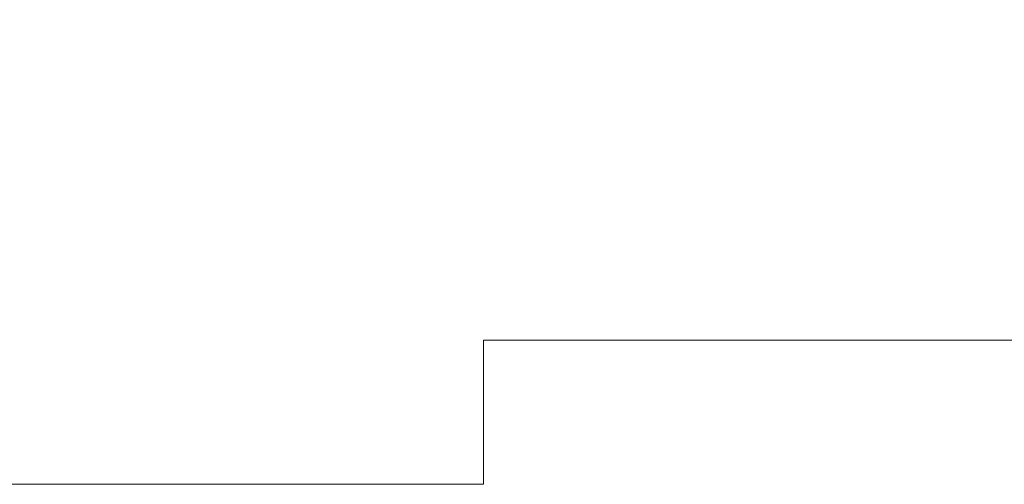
# Model space of a CAD drawing. Header units: millimetres. Extents: x -811 to 1340, y -192 to 870.
# Tile 64 of 256: x 496 to 517, y 163 to 173. Entities that reach past the tile are written whole.
import ezdxf

# ---------------------------------------------------------------- set-up
doc = ezdxf.new("R2010")
doc.units = ezdxf.units.MM
doc.header["$MEASUREMENT"] = 0
doc.layers.add('layer 1', color=7, linetype='Continuous')

msp = doc.modelspace()

# ---------------------------------------------------------------- linework, layer by layer
at = {"layer": 'layer 1', "color": 250, "lineweight": 9}
msp.add_open_spline([(545.8618, 178.1878), (545.8618, 178.1878), (545.8618, 163.0378), (545.8618, 163.0378), (545.8618, 163.0378), (545.8618, 163.0378), (525.8618, 163.0378), (525.8618, 163.0378), (525.8618, 163.0378), (525.8618, 163.0378), (525.8618, 166.0378), (525.8618, 166.0378), (525.8618, 166.0378), (525.8618, 166.0378), (505.8618, 166.0378), (505.8618, 166.0378), (505.8618, 166.0378), (505.8618, 166.0378), (505.8618, 163.0378), (505.8618, 163.0378), (505.8618, 163.0378), (505.8618, 163.0378), (485.8618, 163.0378), (485.8618, 163.0378), (485.8618, 163.0378), (485.8618, 163.0378), (485.8618, 178.1878), (485.8618, 178.1878), (485.8618, 178.1878), (485.8618, 178.1878), (488.8618, 178.1878), (488.8618, 178.1878), (488.8618, 178.1878), (488.8618, 178.1878), (488.8618, 197.8878), (488.8618, 197.8878), (488.8618, 197.8878), (488.8618, 197.8878), (485.8618, 197.8878), (485.8618, 197.8878), (485.8618, 197.8878), (485.8618, 197.8878), (485.8618, 213.0378), (485.8618, 213.0378), (485.8618, 213.0378), (485.8618, 213.0378), (505.8617, 213.0378), (505.8617, 213.0378), (505.8617, 213.0378), (505.8617, 207.5159), (510.3399, 203.0378), (515.8617, 203.0378), (515.8617, 203.0378), (521.3835, 203.0378), (525.8617, 207.5159), (525.8617, 213.0378), (525.8617, 213.0378), (525.8617, 213.0378), (545.8618, 213.0378), (545.8618, 213.0378), (545.8618, 213.0378), (545.8618, 213.0378), (545.8618, 197.8878), (545.8618, 197.8878), (545.8618, 197.8878), (545.8618, 197.8878), (542.8618, 197.8878), (542.8618, 197.8878), (542.8618, 197.8878), (542.8618, 197.8878), (542.8618, 178.1878), (542.8618, 178.1878), (542.8618, 178.1878), (542.8618, 178.1878), (545.8618, 178.1878), (545.8618, 178.1878)], degree=3, knots=[0, 0, 0, 0, 0.05, 0.05, 0.05, 0.05, 0.1, 0.1, 0.1, 0.1, 0.15, 0.15, 0.15, 0.15, 0.2, 0.2, 0.2, 0.2, 0.25, 0.25, 0.25, 0.25, 0.3, 0.3, 0.3, 0.3, 0.35, 0.35, 0.35, 0.35, 0.4, 0.4, 0.4, 0.4, 0.45, 0.45, 0.45, 0.45, 0.5, 0.5, 0.5, 0.5, 0.55, 0.55, 0.55, 0.55, 0.6, 0.6, 0.6, 0.6, 0.65, 0.65, 0.65, 0.65, 0.7, 0.7, 0.7, 0.7, 0.75, 0.75, 0.75, 0.75, 0.8, 0.8, 0.8, 0.8, 0.85, 0.85, 0.85, 0.85, 0.9, 0.9, 0.9, 0.9, 1, 1, 1, 1], dxfattribs=at)

doc.saveas('drawing.dxf')
